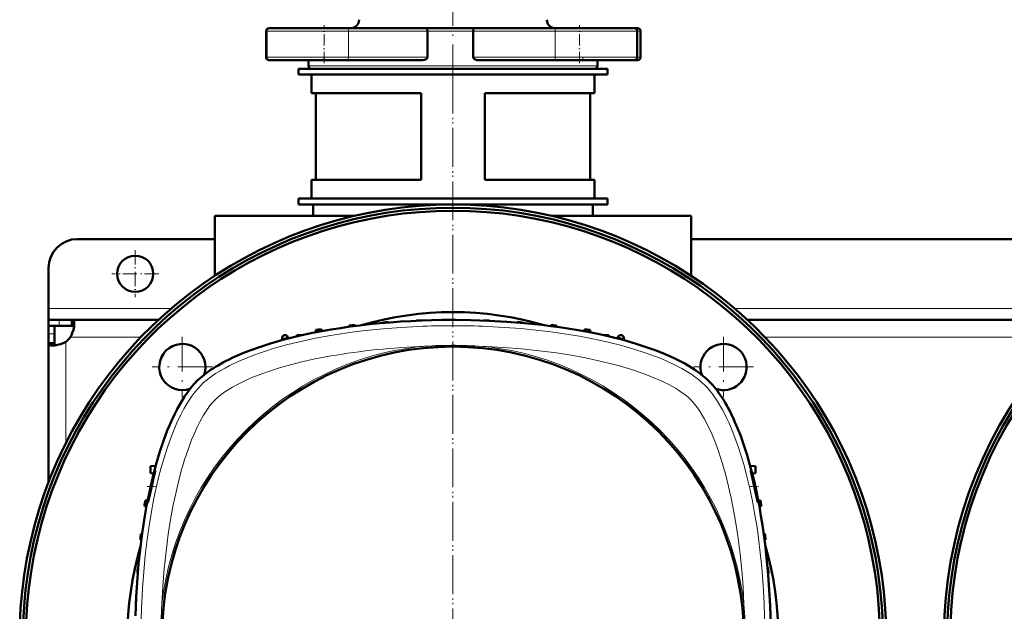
# Model space of a CAD drawing. Extents: x -1595 to 1972, y -1657 to 646.
# Tile 8 of 56: x -158 to 182, y -1162 to -957. Entities that reach past the tile are written whole.
import ezdxf

# ---------------------------------------------------------------- set-up
doc = ezdxf.new("R2010")
doc.units = 0
doc.linetypes.add('DASHDOT', pattern=[18.5, 12, -3, 0.5, -3])

msp = doc.modelspace()

# ---------------------------------------------------------------- linework, layer by layer
at = {"color": 7, "linetype": 'DASHDOT', "lineweight": 18}
for p, q in [((-8.43, -977.44), (-8.43, -934.41)), ((-8.44, -977.32), (-8.44, -1364.38)), ((-8.43, -975.86), (-8.43, -1365.86)), ((-102.13, -1066.76), (-102.13, -1087.56)), ((85.25, -1066.76), (85.25, -1087.56)), ((-91.73, -1077.16), (-112.53, -1077.16)), ((95.65, -1077.16), (74.85, -1077.16))]:
    msp.add_line(p, q, dxfattribs=at)
at = {"color": 7, "lineweight": 18}
for p, q in [((-73.14, -960.85), (-73.01, -960.85)), ((-73.01, -960.85), (-53.01, -960.85)), ((-53.01, -960.85), (-44.56, -960.85)), ((-17.28, -960.85), (-44.56, -960.85)), ((-44.56, -960.85), (-44.56, -969.85)), ((-17.28, -960.85), (-8.43, -960.85)), ((-8.43, -960.85), (-1.39, -960.85)), ((26.92, -960.85), (-1.39, -960.85)), ((26.92, -960.85), (35.37, -960.85)), ((26.92, -960.85), (26.92, -969.85)), ((35.37, -960.85), (55.37, -960.85)), ((55.37, -960.85), (56.52, -960.85)), ((-73.01, -969.85), (-73.14, -969.85)), ((-53.01, -969.85), (-73.01, -969.85)), ((-44.56, -969.85), (-53.01, -969.85)), ((-44.56, -969.85), (-17.28, -969.85)), ((-1.39, -969.85), (26.92, -969.85)), ((35.37, -969.85), (26.92, -969.85)), ((55.37, -969.85), (35.37, -969.85)), ((56.52, -969.85), (55.37, -969.85)), ((-8.43, -972.85), (-58.43, -972.85)), ((41.57, -972.85), (-8.43, -972.85)), ((-105.91, -1056.85), (-148.43, -1056.85)), ((214.09, -1056.85), (89.04, -1056.85)), ((-144.74, -1060.85), (-144.74, -1062.85)), ((-148.43, -1065.72), (-146.43, -1065.72)), ((-116.52, -1066.85), (-140.9, -1066.85)), ((203.48, -1066.85), (99.65, -1066.85)), ((-142.43, -1068.39), (-142.43, -1103.45))]:
    msp.add_line(p, q, dxfattribs=at)
at = {"color": 7, "lineweight": 50}
for p, q in [((-73.14, -960.85), (-73.14, -969.85)), ((-73.01, -960.85), (-73.01, -969.85)), ((-71.82, -959.85), (-72.14, -959.85)), ((-53.01, -959.85), (-72.01, -959.85)), ((-44.98, -959.85), (-53.01, -959.85)), ((-44.98, -959.85), (-17.41, -959.85)), ((-8.43, -959.85), (-17.41, -959.85)), ((-17.28, -960.85), (-17.28, -969.85)), ((-1.24, -959.85), (-8.43, -959.85)), ((-1.39, -960.85), (-1.39, -969.85)), ((-1.24, -959.85), (27.34, -959.85)), ((35.37, -959.85), (27.34, -959.85)), ((54.37, -959.85), (35.37, -959.85)), ((55.52, -959.85), (54.37, -959.85)), ((55.37, -960.85), (55.37, -969.85)), ((56.52, -960.85), (56.52, -969.85)), ((-72.14, -970.85), (-72.02, -970.85)), ((-72.01, -970.85), (-44.98, -970.85)), ((-58.43, -970.85), (-58.43, -972.85)), ((-18.94, -970.85), (-44.98, -970.85)), ((27.34, -970.85), (0.37, -970.85)), ((27.34, -970.85), (54.37, -970.85)), ((41.57, -970.85), (41.57, -972.85)), ((54.38, -970.85), (55.52, -970.85)), ((-61.93, -973.85), (-8.43, -973.85)), ((-61.93, -973.85), (-61.93, -975.85)), ((-57.43, -973.85), (-8.43, -973.85)), ((-8.43, -973.85), (45.07, -973.85)), ((-8.43, -973.85), (40.57, -973.85)), ((45.07, -973.85), (45.07, -975.85)), ((-61.93, -975.85), (-8.43, -975.85)), ((-57.43, -982.35), (-57.43, -975.85)), ((-8.43, -975.85), (45.07, -975.85)), ((40.57, -982.35), (40.57, -975.85)), ((-19.43, -982.35), (-57.43, -982.35)), ((-55.93, -1012.35), (-55.93, -982.35)), ((-19.43, -1012.35), (-19.43, -982.35)), ((40.57, -982.35), (2.57, -982.35)), ((2.57, -1012.35), (2.57, -982.35)), ((39.07, -1012.35), (39.07, -982.35)), ((-19.43, -1012.35), (-57.43, -1012.35)), ((-57.43, -1018.85), (-57.43, -1012.35)), ((40.57, -1012.35), (2.57, -1012.35)), ((40.57, -1018.85), (40.57, -1012.35)), ((-61.93, -1018.85), (-8.43, -1018.85)), ((-61.93, -1018.85), (-61.93, -1020.85)), ((-8.43, -1018.85), (-57.43, -1018.85)), ((-8.43, -1018.85), (45.07, -1018.85)), ((40.57, -1018.85), (-8.43, -1018.85)), ((45.07, -1018.85), (45.07, -1020.85)), ((-61.93, -1020.85), (-8.43, -1020.85)), ((-56.83, -1024.85), (-56.83, -1020.85)), ((-8.43, -1020.85), (45.07, -1020.85)), ((39.97, -1020.85), (39.97, -1024.85)), ((-90.93, -1024.85), (-42.81, -1024.85)), ((-90.93, -1045.59), (-90.93, -1024.85)), ((25.94, -1024.85), (74.07, -1024.85)), ((74.07, -1045.59), (74.07, -1024.85)), ((-90.93, -1032.85), (-138.43, -1032.85)), ((229.07, -1032.85), (74.07, -1032.85)), ((-148.43, -1056.85), (-148.43, -1042.85)), ((-148.43, -1060.85), (-148.43, -1056.85)), ((-148.43, -1060.85), (-148.43, -1062.85)), ((-144.74, -1060.85), (-148.43, -1060.85)), ((-148.43, -1062.85), (-148.34, -1062.85)), ((-148.43, -1062.85), (-148.43, -1065.72)), ((-144.74, -1062.85), (-148.43, -1062.85)), ((-146.43, -1062.85), (-146.43, -1065.72)), ((-140.41, -1060.85), (-144.74, -1060.85)), ((-144.74, -1062.85), (-140.41, -1062.85)), ((-140.41, -1060.85), (-140.41, -1062.85)), ((-110.41, -1060.85), (-140.41, -1060.85)), ((-44.32, -1062.84), (-44.33, -1063.23)), ((-42.32, -1062.62), (-42.31, -1062.96)), ((-32.69, -1061.76), (-32.7, -1061.92)), ((-30.69, -1061.62), (-30.69, -1061.74)), ((-21.07, -1061.1), (-21.07, -1061.14)), ((-19.07, -1061.03), (-19.07, -1061.05)), ((2.18, -1061.03), (2.18, -1061.05)), ((4.18, -1061.1), (4.18, -1061.14)), ((13.81, -1061.62), (13.8, -1061.74)), ((15.81, -1061.76), (15.81, -1061.92)), ((25.43, -1062.62), (25.42, -1062.96)), ((27.43, -1062.84), (27.45, -1063.23)), ((209.59, -1060.85), (93.54, -1060.85)), ((-148.43, -1065.72), (-148.43, -1068.88)), ((-146.43, -1068.88), (-146.43, -1065.72)), ((-62.44, -1066.15), (-62.45, -1066.56)), ((-60.67, -1066.15), (-62.44, -1066.15)), ((-55.94, -1064.34), (-55.97, -1065.17)), ((-53.94, -1064.05), (-53.92, -1064.78)), ((37.06, -1064.05), (37.03, -1064.78)), ((39.06, -1064.34), (39.09, -1065.17)), ((45.56, -1066.15), (43.79, -1066.15)), ((45.56, -1066.15), (45.57, -1066.56)), ((-148.43, -1068.88), (-146.43, -1068.88)), ((-148.43, -1068.88), (-148.43, -1117.01)), ((-67.62, -1067.87), (-67.6, -1067.26)), ((-67.6, -1067.08), (-67.6, -1067.26)), ((-65.52, -1067.32), (-65.53, -1067.07)), ((48.63, -1067.32), (48.64, -1067.07)), ((50.71, -1067.08), (50.72, -1067.26)), ((50.74, -1067.87), (50.72, -1067.26)), ((-111.35, -1111.38), (-113.18, -1111.48)), ((-113.18, -1113.98), (-113.18, -1111.48)), ((-112.05, -1114.04), (-113.18, -1113.98)), ((94.46, -1111.38), (96.33, -1111.48)), ((95.16, -1114.04), (96.33, -1113.98)), ((96.33, -1111.48), (96.33, -1113.98)), ((-114.13, -1123.33), (-114.95, -1123.35)), ((98.07, -1123.35), (97.24, -1123.33)), ((-114.52, -1125.38), (-115.24, -1125.35)), ((98.36, -1125.35), (97.64, -1125.38)), ((-116.46, -1134.98), (-116.06, -1134.97)), ((99.57, -1134.98), (99.18, -1134.97)), ((-116.33, -1136.99), (-116.67, -1136.98)), ((99.79, -1136.98), (99.45, -1136.99)), ((-117.55, -1148.61), (-117.68, -1148.6)), ((-117.38, -1146.6), (-117.54, -1146.6)), ((100.65, -1146.6), (100.5, -1146.6)), ((100.79, -1148.6), (100.67, -1148.61)), ((-118.16, -1158.23), (-118.2, -1158.23)), ((101.31, -1158.23), (101.27, -1158.23)), ((-118.24, -1160.23), (-118.27, -1160.23)), ((101.38, -1160.23), (101.36, -1160.23))]:
    msp.add_line(p, q, dxfattribs=at)
at = {"color": 7, "linetype": 'DASHDOT', "lineweight": 18, "ltscale": 0.329999}
for p, q in [((-53.01, -971.95), (-53.01, -958.75)), ((35.37, -971.95), (35.37, -958.75))]:
    msp.add_line(p, q, dxfattribs=at)
at = {"color": 7, "linetype": 'DASHDOT', "lineweight": 18, "ltscale": 0.029999}
for p, q in [((-53.14, -970.95), (-53.14, -969.75)), ((36.52, -970.95), (36.52, -969.75))]:
    msp.add_line(p, q, dxfattribs=at)
at = {"color": 7, "linetype": 'DASHDOT', "lineweight": 18, "ltscale": 0.40625}
for p, q in [((-118.43, -1036.73), (-118.43, -1052.98)), ((-110.31, -1044.85), (-126.56, -1044.85))]:
    msp.add_line(p, q, dxfattribs=at)
at = {"color": 7, "linetype": 'DASHDOT', "lineweight": 18, "ltscale": 0.076287}
msp.add_line((-114.33, -1118.55), (-111.28, -1118.55), dxfattribs=at)
at = {"color": 7, "linetype": 'DASHDOT', "lineweight": 18, "ltscale": 0.075502}
msp.add_line((94.42, -1118.55), (97.44, -1118.55), dxfattribs=at)
at = {"color": 7, "lineweight": 50}
for points in [[(-17.41, -959.85), (-17.4, -959.86), (-17.39, -959.86), (-17.38, -959.88), (-17.36, -959.94), (-17.31, -960.18), (-17.28, -960.85)], [(-1.24, -959.85), (-1.25, -959.86), (-1.26, -959.86), (-1.27, -959.88), (-1.3, -959.94), (-1.35, -960.18), (-1.39, -960.85)], [(-17.28, -969.85), (-17.32, -970.07), (-17.42, -970.26), (-17.57, -970.41), (-17.74, -970.54), (-18.02, -970.68), (-18.32, -970.78), (-18.94, -970.85)], [(0.37, -970.85), (-0.07, -970.82), (-0.5, -970.72), (-0.9, -970.54), (-1.08, -970.41), (-1.24, -970.26), (-1.35, -970.07), (-1.39, -969.85)], [(-139.56, -1062.28), (-139.63, -1063.22), (-139.85, -1064.28), (-140.21, -1065.38), (-140.52, -1066.13), (-140.9, -1066.85)], [(-140.41, -1060.85), (-140.22, -1060.87), (-140.05, -1060.93), (-139.91, -1061.02), (-139.8, -1061.16), (-139.7, -1061.34), (-139.63, -1061.55), (-139.58, -1061.89), (-139.56, -1062.28)], [(-140.41, -1062.85), (-140.07, -1062.9), (-139.81, -1063.04), (-139.64, -1063.29)], [(-8.44, -1060.85), (-2.2, -1060.92), (4.01, -1061.13), (10.19, -1061.48), (16.31, -1061.96), (22.36, -1062.59), (25.44, -1062.96), (28.49, -1063.38), (31.37, -1063.81), (34.23, -1064.28), (38.3, -1065.02), (42.32, -1065.83), (46.26, -1066.73)], [(-83.81, -1073.54), (-81.16, -1072.4), (-78.46, -1071.33), (-75.72, -1070.35), (-73.64, -1069.66), (-71.55, -1069), (-67.35, -1067.8), (-63.14, -1066.73)], [(46.26, -1066.73), (50.46, -1067.8), (54.67, -1069), (56.76, -1069.66), (58.84, -1070.35), (61.58, -1071.33), (64.28, -1072.4), (66.92, -1073.54)], [(-147.01, -1069.73), (-147.66, -1069.67), (-147.92, -1069.6), (-148.13, -1069.49), (-148.28, -1069.35), (-148.38, -1069.18), (-148.43, -1068.88)], [(-142.43, -1068.39), (-143.38, -1068.87), (-144.36, -1069.24), (-145.33, -1069.51), (-146.25, -1069.68), (-147.01, -1069.73)], [(-146, -1069.64), (-146.24, -1069.48), (-146.39, -1069.22), (-146.43, -1068.88)], [(66.92, -1073.54), (68.56, -1074.3), (70.25, -1075.14), (71.81, -1075.98), (73.37, -1076.88), (75.2, -1078.04), (76.98, -1079.3), (78.69, -1080.66), (79.5, -1081.38), (80.28, -1082.13)], [(-118.34, -1163.32), (-118.09, -1156.73), (-117.9, -1153.44), (-117.67, -1150.17), (-117.26, -1145.29), (-116.75, -1140.44), (-116.15, -1135.63), (-115.46, -1130.88), (-114.99, -1128.04), (-114.49, -1125.22), (-113.76, -1121.51), (-112.97, -1117.86), (-112.11, -1114.27), (-111.05, -1110.32), (-109.9, -1106.47), (-108.66, -1102.76), (-107.32, -1099.18), (-106.62, -1097.45), (-105.89, -1095.77), (-104.87, -1093.59), (-103.81, -1091.51), (-102.7, -1089.53), (-101.4, -1087.43), (-100.04, -1085.49), (-99.31, -1084.53), (-98.56, -1083.63), (-97.87, -1082.86), (-97.17, -1082.13)], [(88.87, -1095.49), (90.01, -1098.13), (91.08, -1100.83), (92.06, -1103.57), (92.76, -1105.65), (93.41, -1107.74), (94.61, -1111.95), (95.68, -1116.15)], [(-111.99, -1114.3), (-112.41, -1115.84), (-113.15, -1118.98), (-113.68, -1121.57), (-114.03, -1123.61), (-114.07, -1124), (-114.07, -1124.04), (-114.06, -1124.05), (-114.06, -1124.05), (-114.06, -1124.05), (-114.06, -1124.05)], [(-113.64, -1122.46), (-112.62, -1117.91), (-112.09, -1115.55), (-111.7, -1113.8), (-111.58, -1113.2), (-111.57, -1113.07)], [(-111.58, -1113.05), (-111.58, -1113.05), (-111.58, -1113.06), (-111.6, -1113.08), (-111.68, -1113.29)], [(94.69, -1113.05), (94.69, -1113.05), (94.69, -1113.06), (94.69, -1113.06), (94.68, -1113.08), (94.71, -1113.31)], [(96.96, -1122.46), (96.55, -1120.29), (96.02, -1117.87), (95.44, -1115.52), (94.96, -1113.79), (94.76, -1113.2), (94.71, -1113.07)], [(94.92, -1114.32), (95.98, -1119.01), (96.56, -1121.58), (97.03, -1123.62), (97.14, -1124), (97.16, -1124.05), (97.17, -1124.05), (97.17, -1124.05)], [(-114.06, -1124.05), (-114.05, -1124.05), (-114.05, -1124.05), (-114.03, -1124.01), (-113.92, -1123.64)], [(97.17, -1124.05), (97.17, -1124.05), (97.17, -1124.05), (97.18, -1124.05), (97.18, -1124.04), (97.18, -1124.01), (97.15, -1123.64)]]:
    msp.add_lwpolyline(points, dxfattribs=at)
at = {"color": 7, "lineweight": 18}
for points in [[(-20.3, -1063.11), (-26.48, -1063.45), (-32.64, -1063.93), (-38.76, -1064.55), (-41.83, -1064.92), (-44.89, -1065.34), (-47.87, -1065.78), (-50.84, -1066.27), (-56, -1067.22), (-58.56, -1067.74), (-61.09, -1068.3), (-63.6, -1068.9), (-66.09, -1069.54), (-68.55, -1070.21), (-70.97, -1070.92), (-73.02, -1071.56), (-75.04, -1072.23), (-77.68, -1073.18), (-80.25, -1074.19), (-82.76, -1075.26), (-84.33, -1075.99), (-85.86, -1076.75), (-87.34, -1077.52), (-88.76, -1078.33), (-90.6, -1079.46), (-92.32, -1080.64), (-93.91, -1081.88), (-94.86, -1082.7), (-95.75, -1083.54)], [(78.87, -1083.55), (77.77, -1082.52), (76.57, -1081.51), (75.26, -1080.52), (74.22, -1079.8), (73.12, -1079.08), (70.78, -1077.7), (68.27, -1076.39), (65.6, -1075.14), (63.83, -1074.38), (62.01, -1073.65), (60.1, -1072.92), (58.14, -1072.23), (54.14, -1070.94), (50.01, -1069.75), (45.75, -1068.67), (43.2, -1068.08), (40.62, -1067.52), (35.38, -1066.51), (30.03, -1065.63), (24.6, -1064.88), (19.11, -1064.25)], [(66.28, -1083.23), (64.85, -1082.51), (63.37, -1081.81), (61.74, -1081.09), (60.06, -1080.4), (56.69, -1079.14), (53.04, -1077.92), (49.28, -1076.81), (45.42, -1075.79), (41.48, -1074.86), (37.48, -1074.03), (32.46, -1073.11), (27.37, -1072.31), (24.38, -1071.91), (21.37, -1071.54), (15.32, -1070.91), (9.23, -1070.44), (3.11, -1070.1)], [(-52.6, -1073.69), (-56.68, -1074.5), (-60.7, -1075.4), (-64.65, -1076.39), (-68.54, -1077.49), (-72.32, -1078.7), (-74.25, -1079.38), (-76.13, -1080.08), (-77.78, -1080.74), (-79.39, -1081.42)], [(-95.75, -1083.54), (-96.81, -1084.67), (-97.84, -1085.9), (-98.83, -1087.22), (-99.55, -1088.27), (-100.25, -1089.35), (-101.6, -1091.64), (-102.7, -1093.74), (-103.75, -1095.92), (-104.75, -1098.18), (-105.46, -1099.92), (-106.14, -1101.69), (-107.42, -1105.31), (-108.46, -1108.61), (-109.43, -1111.98), (-110.32, -1115.4), (-110.93, -1117.92), (-111.49, -1120.47), (-112.06, -1123.19), (-112.58, -1125.94), (-113.51, -1131.41), (-114.3, -1136.93), (-114.96, -1142.51), (-115.5, -1148.12), (-115.91, -1153.76), (-116.19, -1159)], [(-79.39, -1081.42), (-82.15, -1082.71), (-83.49, -1083.4), (-84.78, -1084.12), (-85.95, -1084.81), (-87.06, -1085.51), (-88.66, -1086.65), (-90.06, -1087.79), (-90.8, -1088.49)], [(73.92, -1088.49), (72.97, -1087.62), (71.86, -1086.72), (70.63, -1085.83), (69.62, -1085.16), (68.56, -1084.5), (66.28, -1083.23)], [(99.3, -1159), (98.96, -1152.82), (98.49, -1146.66), (97.86, -1140.54), (97.49, -1137.47), (97.07, -1134.41), (96.63, -1131.42), (96.14, -1128.45), (95.25, -1123.61), (94.25, -1118.83), (93.11, -1114.12), (92.48, -1111.75), (91.82, -1109.41), (91.14, -1107.2), (90.43, -1105.02), (89.21, -1101.58), (87.89, -1098.25), (87.17, -1096.59), (86.42, -1094.96), (85.68, -1093.47), (84.92, -1092.02), (83.54, -1089.64), (82.81, -1088.49), (82.06, -1087.39), (81.31, -1086.36), (80.53, -1085.39), (79.71, -1084.43), (78.87, -1083.54)], [(-90.8, -1088.49), (-91.68, -1089.44), (-92.58, -1090.55), (-93.47, -1091.79), (-94.14, -1092.79), (-94.8, -1093.85), (-96.07, -1096.13)], [(92.31, -1159.3), (91.99, -1153.42), (91.54, -1147.57), (90.98, -1141.99), (90.29, -1136.46), (89.63, -1131.94), (88.86, -1127.46), (88, -1123.04), (87.01, -1118.58), (85.9, -1114.22), (84.8, -1110.38), (83.6, -1106.65), (82.42, -1103.41), (81.15, -1100.29), (79.96, -1097.67), (78.69, -1095.21), (77.89, -1093.82), (77.08, -1092.51), (75.93, -1090.85), (74.78, -1089.42), (73.92, -1088.49)], [(-96.07, -1096.13), (-96.79, -1097.56), (-97.48, -1099.04), (-98.2, -1100.67), (-98.9, -1102.35), (-100.16, -1105.72), (-101.38, -1109.37), (-102.49, -1113.13), (-103.51, -1116.99), (-104.43, -1120.93), (-105.27, -1124.93), (-106.19, -1129.95), (-106.98, -1135.04), (-107.39, -1138.03), (-107.76, -1141.04), (-108.38, -1147.09), (-108.86, -1153.18), (-109.19, -1159.3)]]:
    msp.add_lwpolyline(points, dxfattribs=at)
at = {"color": 7, "lineweight": 50}
for centre, radius in [((-118.43, -1044.85), 6.25), ((-8.44, -1170.85), 100.74)]:
    msp.add_circle(centre, radius, dxfattribs=at)
at = {"color": 7, "lineweight": 18}
msp.add_circle((-8.44, -1170.85), 101, dxfattribs=at)
at = {"color": 7, "lineweight": 50}
for centre, radius, start, end in [((-43.93, -956.85), 3, 270, 0), ((27.07, -956.85), 3, 180, 270), ((-72.14, -960.85), 1, 90, 180), ((-72.01, -960.85), 1, 90, 180), ((54.37, -960.85), 1, 0, 90), ((55.52, -960.85), 1, 0, 90), ((-72.14, -969.85), 1, 180, 270), ((-72.01, -969.85), 1, 180, 270), ((54.37, -969.85), 1, 270, 360), ((55.52, -969.85), 1, 270, 360), ((-57.43, -972.85), 1, 180, 270), ((40.57, -972.85), 1, 270, 0), ((-8.43, -1170.86), 150, 308.9754, 231.0147), ((-8.44, -1170.85), 148.87, 309.4826, 230.5172), ((311.57, -1170.86), 150, 4.7834, 231.0147), ((311.56, -1170.85), 148.87, 4.8165, 230.5172), ((-8.44, -1170.85), 147.82, 309.9547, 230.0451), ((311.56, -1170.85), 147.82, 4.8508, 230.0451), ((-138.43, -1042.85), 10, 90, 180), ((-8.44, -1170.85), 112.7, 73.714, 106.286), ((-8.44, -1385.85), 325, 95.9829, 96.3375), ((-8.44, -1385.85), 325, 93.9256, 94.2791), ((-8.44, -1385.85), 325, 91.8735, 92.2263), ((-8.44, -1385.85), 325, 89.8237, 90.1763), ((-8.44, -1385.85), 325, 87.7737, 88.1265), ((-8.44, -1385.85), 325, 85.7209, 86.0744), ((-8.44, -1385.85), 325, 83.6625, 84.0172), ((-146.56, -1062.73), 7, 306.0861, 323.9183), ((-66.6, -1067.12), 1, 100.3399, 178), ((-8.44, -1385.85), 325, 100.3274, 100.3399), ((-66.53, -1067.1), 1, 63.2924, 100.3274), ((-66.53, -1067.1), 1, 2, 63.2924), ((-8.44, -1385.85), 325, 98.0479, 98.4041), ((-8.44, -1385.85), 325, 81.5959, 81.9522), ((49.64, -1067.1), 1, 116.6987, 178), ((49.64, -1067.1), 1, 79.6727, 116.6987), ((-8.44, -1385.85), 325, 79.6601, 79.6727), ((49.71, -1067.12), 1, 2, 79.6601), ((-102.13, -1077.16), 8, 340.2966, 289.7045), ((85.25, -1077.16), 8, 73.6479, 199.7036), ((85.25, -1077.16), 8, 250.2965, 73.6479), ((-91.85, -1119.9), 20.9, 161.5709, 164.4634), ((-111.59, -1113.07), 0.0181, 345.2469, 52.7118), ((94.68, -1113.08), 0.03, 20.9032, 64.4524), ((121.23, -1108.32), 26.98, 190.6516, 192.8383), ((206.56, -1170.85), 325, 171.5959, 171.9522), ((-158.4, -1112.45), 45.87, 345.8814, 347.3994), ((67.41, -1127.75), 30.02, 7.8714, 10.1339), ((-223.44, -1170.85), 325, 8.0479, 8.4041), ((206.56, -1170.85), 325, 173.6625, 174.0172), ((-223.44, -1170.85), 325, 5.9829, 6.3375), ((-8.44, -1170.85), 112.7, 163.7063, 196.2938), ((-8.44, -1170.85), 112.7, 343.714, 16.286), ((206.56, -1170.85), 325, 175.7209, 176.0744), ((-223.44, -1170.85), 325, 3.9256, 4.2791), ((206.56, -1170.85), 325, 177.7737, 178.1265), ((-223.44, -1170.85), 325, 1.8735, 2.2263)]:
    msp.add_arc(centre, radius, start, end, dxfattribs=at)
at = {"color": 7, "lineweight": 18}
for centre, radius, start, end in [((-8.44, -1341.32), 278.46, 87.5597, 92.4395), ((-7.66, -1324.92), 262.04, 84.1371, 87.5794), ((-8.44, -1385.89), 324.07, 100.1495, 100.5184), ((-8.44, -1385.89), 324.07, 79.4816, 79.8505), ((-8.44, -1170.85), 101.41, 96.5423, 173.4568), ((-8.45, -1216.98), 147.33, 93.8374, 94.4935), ((-8.44, -1217.16), 147.51, 85.5067, 93.8371), ((-8.44, -1170.85), 101.41, 6.5424, 83.4568), ((162.02, -1170.85), 278.46, 177.5597, 182.4396), ((-178.91, -1170.85), 278.46, 357.5597, 2.4396), ((37.87, -1170.85), 147.52, 175.507, 184.4923), ((-54.76, -1170.85), 147.52, 355.507, 4.4923)]:
    msp.add_arc(centre, radius, start, end, dxfattribs=at)
for centre, major_axis, ratio, start_param, end_param in [((-44.98, -960.85), (0, -1), 0.422618, 1.570796, 3.141593), ((27.34, -960.85), (0, -1), 0.422618, 3.141593, 4.712389), ((-44.98, -969.85), (0, -1), 0.422618, 0, 1.570796), ((27.34, -969.85), (0, 1), 0.422618, 1.570796, 3.141593), ((-4.31, -1102.44), (95.23, -1.54), 0.341842, 1.741831, 2.108111)]:
    msp.add_ellipse(centre, major_axis=major_axis, ratio=ratio, start_param=start_param, end_param=end_param, dxfattribs=at)
at = {"color": 7, "lineweight": 50}
for centre, major_axis, ratio, start_param, end_param in [((-6.55, -1093.86), (96.68, -0.73), 0.341319, 1.592988, 2.19875), ((-11.22, -1091.51), (90.71, 0.42), 0.335978, 2.496909, 2.814666), ((70.9, -1168.08), (0.42, -90.71), 0.335977, 2.496911, 2.814667), ((68.55, -1172.75), (-0.73, -96.68), 0.341319, 1.592988, 2.198749)]:
    msp.add_ellipse(centre, major_axis=major_axis, ratio=ratio, start_param=start_param, end_param=end_param, dxfattribs=at)

doc.saveas('drawing.dxf')
